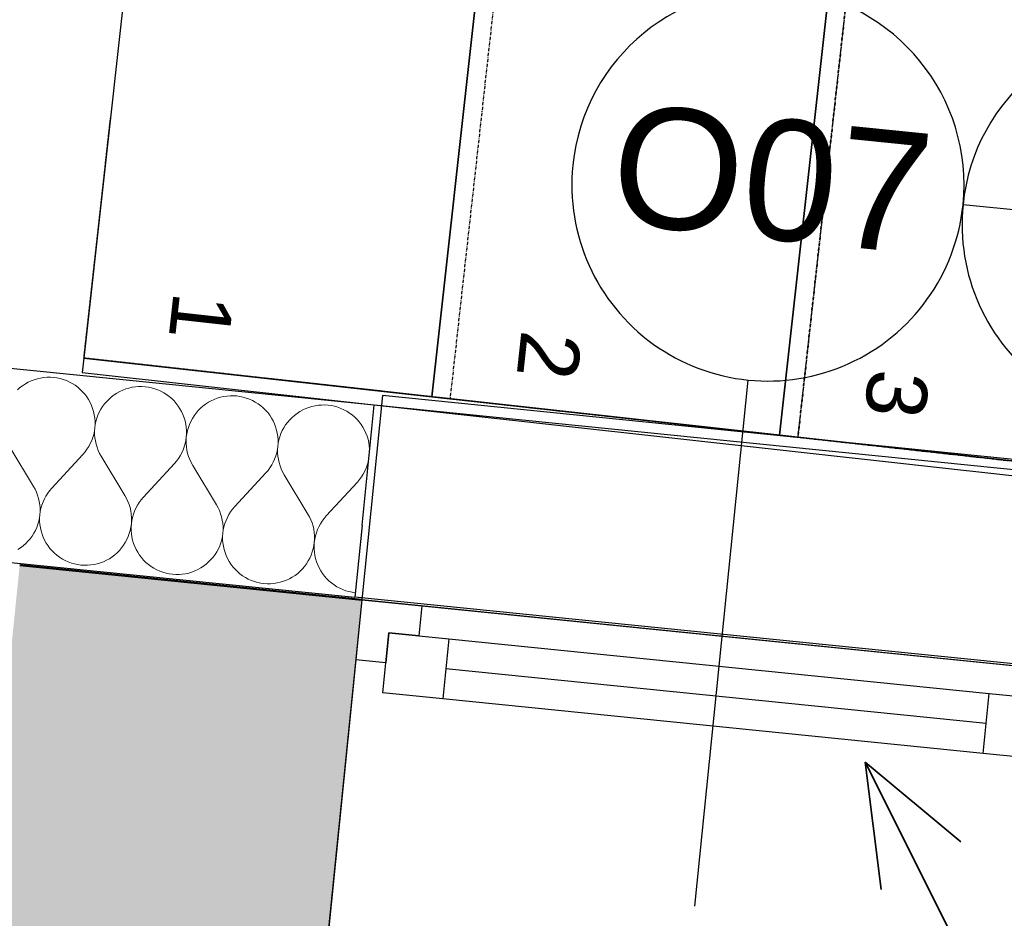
# Model space of a CAD drawing. Header units: millimetres. Extents: x -25972 to 4516, y -2839 to 20217.
# Tile 59 of 114: x -17108 to -16292, y 9391 to 10136. Entities that reach past the tile are written whole.
import ezdxf

# ---------------------------------------------------------------- set-up
doc = ezdxf.new("R2010")
doc.units = ezdxf.units.MM
doc.header["$MEASUREMENT"] = 0
for name, pattern in [('Wipeout_Contour', [1000, 0, -1000]), ('Čerchovaná M', [4.5, 2.5, -0.85, 0.3, -0.85]), ('čárkovaná 3', [1.5, 1, -0.5])]:
    doc.linetypes.add(name, pattern=pattern)
for name, color, linetype in [('7._POHLED ZÁPADNÍ_1_3D prvky fasada nove', 7, 'Continuous'), ('7._POHLED ZÁPADNÍ_1_Interiér - schodiště', 7, 'Continuous'), ('7._POHLED ZÁPADNÍ_1_Konstrukce - nosné', 7, 'Continuous'), ('7._POHLED ZÁPADNÍ_1_Nové_3D prvky fasada nove', 7, 'Continuous'), ('7._POHLED ZÁPADNÍ_1_Nové_Interiér - schodiště', 7, 'Continuous'), ('7._POHLED ZÁPADNÍ_1_Nové_Konstrukce - nosné', 7, 'Continuous'), ('7._POHLED ZÁPADNÍ_1_Nové_Otvory – Okna', 7, 'Continuous'), ('7._POHLED ZÁPADNÍ_1_Nové_Otvory – Značky oken', 7, 'Continuous'), ('7._POHLED ZÁPADNÍ_1_Nové_Výplně – Řezové', 7, 'Continuous'), ('7._POHLED ZÁPADNÍ_1_Otvory – Značky oken', 7, 'Continuous'), ('7._POHLED ZÁPADNÍ_1_TZB - elektroinstalace', 7, 'Continuous'), ('7._POHLED ZÁPADNÍ_1_Výplně – Řezové', 7, 'Continuous')]:
    doc.layers.add(name, color=color, linetype=linetype)
doc.styles.add('GENEROVANÝ_STYL_1', font='txt')

# ---------------------------------------------------------------- blocks, each defined once
blk = doc.blocks.new('*X37', base_point=(-26739.77, -6860.77))
at = {"layer": '7._POHLED ZÁPADNÍ_1_Nové_Výplně – Řezové', "color": 21, "linetype": 'Continuous', "lineweight": 20, "true_color": 0xffaaaa}
for p, q in [((-17090.37, 9839.08), (-17093.02, 9838.49)), ((-17087.67, 9839.49), (-17090.37, 9839.08)), ((-17084.96, 9839.7), (-17087.67, 9839.49)), ((-17082.24, 9839.72), (-17084.96, 9839.7)), ((-17079.53, 9839.54), (-17082.24, 9839.72)), ((-17076.83, 9839.17), (-17079.53, 9839.54)), ((-17074.17, 9838.61), (-17076.83, 9839.17)), ((-17107.46, 9831.13), (-17109.5, 9829.34)), ((-17105.29, 9832.78), (-17107.46, 9831.13)), ((-17103.01, 9834.27), (-17105.29, 9832.78)), ((-17100.63, 9835.59), (-17103.01, 9834.27)), ((-17098.17, 9836.73), (-17100.63, 9835.59)), ((-17095.62, 9837.7), (-17098.17, 9836.73)), ((-17093.02, 9838.49), (-17095.62, 9837.7)), ((-17071.55, 9837.86), (-17074.17, 9838.61)), ((-17069, 9836.93), (-17071.55, 9837.86)), ((-17066.52, 9835.81), (-17069, 9836.93)), ((-17064.12, 9834.52), (-17066.52, 9835.81)), ((-17061.82, 9833.07), (-17064.12, 9834.52)), ((-17059.64, 9831.45), (-17061.82, 9833.07)), ((-17057.57, 9829.68), (-17059.64, 9831.45)), ((-17017.21, 9830.84), (-17019.82, 9830.05)), ((-17014.56, 9831.43), (-17017.21, 9830.84)), ((-17011.87, 9831.84), (-17014.56, 9831.43)), ((-17009.16, 9832.05), (-17011.87, 9831.84)), ((-17006.44, 9832.07), (-17009.16, 9832.05)), ((-17003.72, 9831.89), (-17006.44, 9832.07)), ((-17001.03, 9831.52), (-17003.72, 9831.89)), ((-16998.36, 9830.96), (-17001.03, 9831.52)), ((-16995.75, 9830.21), (-16998.36, 9830.96)), ((-17055.63, 9827.77), (-17057.57, 9829.68)), ((-17053.84, 9825.73), (-17055.63, 9827.77)), ((-17052.19, 9823.56), (-17053.84, 9825.73)), ((-17050.71, 9821.28), (-17052.19, 9823.56)), ((-17031.65, 9823.49), (-17033.7, 9821.69)), ((-17029.49, 9825.13), (-17031.65, 9823.49)), ((-17027.21, 9826.62), (-17029.49, 9825.13)), ((-17024.83, 9827.94), (-17027.21, 9826.62)), ((-17022.36, 9829.09), (-17024.83, 9827.94)), ((-17019.82, 9830.05), (-17022.36, 9829.09)), ((-16993.19, 9829.28), (-16995.75, 9830.21)), ((-16990.71, 9828.16), (-16993.19, 9829.28)), ((-16988.32, 9826.87), (-16990.71, 9828.16)), ((-16986.02, 9825.42), (-16988.32, 9826.87)), ((-16983.83, 9823.8), (-16986.02, 9825.42)), ((-16981.76, 9822.03), (-16983.83, 9823.8)), ((-16941.41, 9823.19), (-16944.01, 9822.41)), ((-16938.75, 9823.79), (-16941.41, 9823.19)), ((-16936.06, 9824.19), (-16938.75, 9823.79)), ((-16933.35, 9824.4), (-16936.06, 9824.19)), ((-16930.63, 9824.42), (-16933.35, 9824.4)), ((-16927.92, 9824.24), (-16930.63, 9824.42)), ((-16925.22, 9823.87), (-16927.92, 9824.24)), ((-16922.56, 9823.31), (-16925.22, 9823.87)), ((-16919.94, 9822.56), (-16922.56, 9823.31)), ((-17049.39, 9818.9), (-17050.71, 9821.28)), ((-17048.25, 9816.43), (-17049.39, 9818.9)), ((-17047.28, 9813.89), (-17048.25, 9816.43)), ((-17038.99, 9815.5), (-17040.44, 9813.2)), ((-17037.37, 9817.69), (-17038.99, 9815.5)), ((-17035.61, 9819.75), (-17037.37, 9817.69)), ((-17033.7, 9821.69), (-17035.61, 9819.75)), ((-16979.83, 9820.12), (-16981.76, 9822.03)), ((-16978.03, 9818.08), (-16979.83, 9820.12)), ((-16976.39, 9815.91), (-16978.03, 9818.08)), ((-16974.9, 9813.63), (-16976.39, 9815.91)), ((-16955.85, 9815.84), (-16957.89, 9814.04)), ((-16953.68, 9817.48), (-16955.85, 9815.84)), ((-16951.4, 9818.97), (-16953.68, 9817.48)), ((-16949.02, 9820.29), (-16951.4, 9818.97)), ((-16946.56, 9821.44), (-16949.02, 9820.29)), ((-16944.01, 9822.41), (-16946.56, 9821.44)), ((-16917.39, 9821.63), (-16919.94, 9822.56)), ((-16914.91, 9820.52), (-16917.39, 9821.63)), ((-16912.51, 9819.23), (-16914.91, 9820.52)), ((-16910.21, 9817.77), (-16912.51, 9819.23)), ((-16908.02, 9816.15), (-16910.21, 9817.77)), ((-16905.96, 9814.39), (-16908.02, 9816.15)), ((-16868.21, 9814.76), (-16870.75, 9813.79)), ((-16865.6, 9815.54), (-16868.21, 9814.76)), ((-16862.95, 9816.14), (-16865.6, 9815.54)), ((-16860.26, 9816.54), (-16862.95, 9816.14)), ((-16857.55, 9816.75), (-16860.26, 9816.54)), ((-16854.83, 9816.77), (-16857.55, 9816.75)), ((-16852.11, 9816.6), (-16854.83, 9816.77)), ((-16849.42, 9816.23), (-16852.11, 9816.6)), ((-16846.75, 9815.67), (-16849.42, 9816.23)), ((-16844.14, 9814.92), (-16846.75, 9815.67)), ((-16841.58, 9813.98), (-16844.14, 9814.92)), ((-17046.5, 9811.28), (-17047.28, 9813.89)), ((-17045.9, 9808.63), (-17046.5, 9811.28)), ((-17045.5, 9805.94), (-17045.9, 9808.63)), ((-17042.84, 9808.32), (-17043.78, 9805.76)), ((-17041.73, 9810.8), (-17042.84, 9808.32)), ((-17040.44, 9813.2), (-17041.73, 9810.8)), ((-16973.59, 9811.25), (-16974.9, 9813.63)), ((-16972.44, 9808.78), (-16973.59, 9811.25)), ((-16971.47, 9806.24), (-16972.44, 9808.78)), ((-16963.18, 9807.85), (-16964.64, 9805.55)), ((-16961.57, 9810.04), (-16963.18, 9807.85)), ((-16959.8, 9812.11), (-16961.57, 9810.04)), ((-16957.89, 9814.04), (-16959.8, 9812.11)), ((-16904.02, 9812.47), (-16905.96, 9814.39)), ((-16902.23, 9810.43), (-16904.02, 9812.47)), ((-16900.58, 9808.26), (-16902.23, 9810.43)), ((-16899.1, 9805.98), (-16900.58, 9808.26)), ((-16882.08, 9806.4), (-16884, 9804.46)), ((-16880.04, 9808.19), (-16882.08, 9806.4)), ((-16877.87, 9809.84), (-16880.04, 9808.19)), ((-16875.6, 9811.32), (-16877.87, 9809.84)), ((-16873.22, 9812.64), (-16875.6, 9811.32)), ((-16870.75, 9813.79), (-16873.22, 9812.64)), ((-16839.1, 9812.87), (-16841.58, 9813.98)), ((-16836.7, 9811.58), (-16839.1, 9812.87)), ((-16834.41, 9810.12), (-16836.7, 9811.58)), ((-16832.22, 9808.51), (-16834.41, 9810.12)), ((-16830.15, 9806.74), (-16832.22, 9808.51)), ((-16828.22, 9804.83), (-16830.15, 9806.74)), ((-17045.29, 9803.22), (-17045.5, 9805.94)), ((-17045.45, 9797.79), (-17045.27, 9800.5)), ((-17045.08, 9800.48), (-17045.45, 9797.79)), ((-17045.27, 9800.5), (-17045.29, 9803.22)), ((-17044.52, 9803.15), (-17045.08, 9800.48)), ((-17043.78, 9805.76), (-17044.52, 9803.15)), ((-16970.69, 9803.63), (-16971.47, 9806.24)), ((-16970.1, 9800.98), (-16970.69, 9803.63)), ((-16969.69, 9798.29), (-16970.1, 9800.98)), ((-16969.48, 9795.58), (-16969.69, 9798.29)), ((-16967.97, 9798.11), (-16968.72, 9795.5)), ((-16967.04, 9800.67), (-16967.97, 9798.11)), ((-16965.93, 9803.15), (-16967.04, 9800.67)), ((-16964.64, 9805.55), (-16965.93, 9803.15)), ((-16897.78, 9803.6), (-16899.1, 9805.98)), ((-16896.63, 9801.13), (-16897.78, 9803.6)), ((-16895.67, 9798.59), (-16896.63, 9801.13)), ((-16894.89, 9795.99), (-16895.67, 9798.59)), ((-16887.38, 9800.2), (-16888.83, 9797.9)), ((-16885.76, 9802.39), (-16887.38, 9800.2)), ((-16884, 9804.46), (-16885.76, 9802.39)), ((-16826.42, 9802.78), (-16828.22, 9804.83)), ((-16824.78, 9800.61), (-16826.42, 9802.78)), ((-16823.29, 9798.33), (-16824.78, 9800.61)), ((-16821.97, 9795.95), (-16823.29, 9798.33)), ((-17047.14, 9789.82), (-17046.38, 9792.43)), ((-17046.38, 9792.43), (-17045.82, 9795.09)), ((-17045.82, 9795.09), (-17045.45, 9797.79)), ((-17045.45, 9797.79), (-17045.63, 9795.07)), ((-17045.63, 9795.07), (-17045.61, 9792.35)), ((-17045.61, 9792.35), (-17045.39, 9789.64)), ((-16970.02, 9787.45), (-16969.65, 9790.14)), ((-16969.65, 9790.14), (-16969.82, 9787.43)), ((-16969.65, 9790.14), (-16969.47, 9792.86)), ((-16969.28, 9792.84), (-16969.65, 9790.14)), ((-16969.47, 9792.86), (-16969.48, 9795.58)), ((-16968.72, 9795.5), (-16969.28, 9792.84)), ((-16894.29, 9793.33), (-16894.89, 9795.99)), ((-16893.89, 9790.64), (-16894.29, 9793.33)), ((-16893.68, 9787.93), (-16893.89, 9790.64)), ((-16892.16, 9790.47), (-16892.91, 9787.85)), ((-16891.23, 9793.02), (-16892.16, 9790.47)), ((-16890.12, 9795.5), (-16891.23, 9793.02)), ((-16888.83, 9797.9), (-16890.12, 9795.5)), ((-16820.83, 9793.49), (-16821.97, 9795.95)), ((-16819.86, 9790.94), (-16820.83, 9793.49)), ((-16819.08, 9788.34), (-16819.86, 9790.94)), ((-17096.29, 9749.34), (-17115.97, 9781.95)), ((-17051.94, 9780.09), (-17050.48, 9782.39)), ((-17050.48, 9782.39), (-17049.19, 9784.78)), ((-17049.19, 9784.78), (-17048.07, 9787.26)), ((-17048.07, 9787.26), (-17047.14, 9789.82)), ((-17045.39, 9789.64), (-17044.99, 9786.95)), ((-17044.99, 9786.95), (-17044.39, 9784.3)), ((-17044.39, 9784.3), (-17043.6, 9781.69)), ((-16972.27, 9779.61), (-16971.33, 9782.17)), ((-16971.33, 9782.17), (-16970.58, 9784.78)), ((-16970.58, 9784.78), (-16970.02, 9787.45)), ((-16969.82, 9787.43), (-16969.8, 9784.71)), ((-16969.8, 9784.71), (-16969.59, 9781.99)), ((-16969.59, 9781.99), (-16969.18, 9779.3)), ((-16894.21, 9779.8), (-16893.84, 9782.49)), ((-16893.84, 9782.49), (-16894.01, 9779.78)), ((-16893.84, 9782.49), (-16893.66, 9785.21)), ((-16893.47, 9785.19), (-16893.84, 9782.49)), ((-16893.66, 9785.21), (-16893.68, 9787.93)), ((-16892.91, 9787.85), (-16893.47, 9785.19)), ((-16818.49, 9785.68), (-16819.08, 9788.34)), ((-16818.08, 9782.99), (-16818.49, 9785.68)), ((-16817.87, 9780.28), (-16818.08, 9782.99)), ((-17081.12, 9747.81), (-17055.32, 9775.84)), ((-17055.32, 9775.84), (-17053.55, 9777.9)), ((-17053.55, 9777.9), (-17051.94, 9780.09)), ((-17043.6, 9781.69), (-17042.63, 9779.15)), ((-17042.63, 9779.15), (-17041.48, 9776.68)), ((-17041.48, 9776.68), (-17040.16, 9774.31)), ((-17020.48, 9741.69), (-17040.16, 9774.31)), ((-16976.13, 9772.44), (-16974.67, 9774.74)), ((-16974.67, 9774.74), (-16973.38, 9777.13)), ((-16973.38, 9777.13), (-16972.27, 9779.61)), ((-16969.18, 9779.3), (-16968.58, 9776.65)), ((-16968.58, 9776.65), (-16967.8, 9774.04)), ((-16967.8, 9774.04), (-16966.83, 9771.5)), ((-16896.46, 9771.97), (-16895.52, 9774.52)), ((-16895.52, 9774.52), (-16894.77, 9777.14)), ((-16894.77, 9777.14), (-16894.21, 9779.8)), ((-16894.01, 9779.78), (-16893.99, 9777.06)), ((-16893.99, 9777.06), (-16893.78, 9774.35)), ((-16893.78, 9774.35), (-16893.37, 9771.66)), ((-16817.86, 9777.56), (-16817.87, 9780.28)), ((-16817.86, 9777.48), (-16817.86, 9777.56)), ((-17005.32, 9740.16), (-16979.52, 9768.19)), ((-16979.52, 9768.19), (-16977.75, 9770.25)), ((-16977.75, 9770.25), (-16976.13, 9772.44)), ((-16966.83, 9771.5), (-16965.68, 9769.04)), ((-16965.68, 9769.04), (-16964.36, 9766.66)), ((-16944.67, 9734.04), (-16964.36, 9766.66)), ((-16900.32, 9764.79), (-16898.87, 9767.09)), ((-16898.87, 9767.09), (-16897.58, 9769.49)), ((-16897.58, 9769.49), (-16896.46, 9771.97)), ((-16893.37, 9771.66), (-16892.78, 9769)), ((-16892.78, 9769), (-16891.99, 9766.4)), ((-16891.99, 9766.4), (-16891.02, 9763.85)), ((-16820.66, 9764.32), (-16819.72, 9766.87)), ((-16819.72, 9766.87), (-16818.97, 9769.49)), ((-16818.97, 9769.49), (-16818.41, 9772.15)), ((-16818.41, 9772.15), (-16818.38, 9772.33)), ((-16929.51, 9732.51), (-16903.71, 9760.54)), ((-16903.71, 9760.54), (-16901.94, 9762.61)), ((-16901.94, 9762.61), (-16900.32, 9764.79)), ((-16891.02, 9763.85), (-16889.87, 9761.39)), ((-16889.87, 9761.39), (-16888.55, 9759.01)), ((-16868.87, 9726.39), (-16888.55, 9759.01)), ((-16824.52, 9757.15), (-16823.06, 9759.44)), ((-16823.06, 9759.44), (-16821.77, 9761.84)), ((-16821.77, 9761.84), (-16820.66, 9764.32)), ((-17094.96, 9746.96), (-17096.29, 9749.34)), ((-16853.71, 9724.86), (-16827.91, 9752.89)), ((-16827.91, 9752.89), (-16826.14, 9754.96)), ((-16826.14, 9754.96), (-16824.52, 9757.15)), ((-17093.82, 9744.49), (-17094.96, 9746.96)), ((-17092.85, 9741.95), (-17093.82, 9744.49)), ((-17092.06, 9739.35), (-17092.85, 9741.95)), ((-17085.97, 9741.26), (-17087.26, 9738.86)), ((-17084.51, 9743.56), (-17085.97, 9741.26)), ((-17082.89, 9745.74), (-17084.51, 9743.56)), ((-17081.12, 9747.81), (-17082.89, 9745.74)), ((-17019.16, 9739.31), (-17020.48, 9741.69)), ((-17091.46, 9736.69), (-17092.06, 9739.35)), ((-17091.06, 9734), (-17091.46, 9736.69)), ((-17090.84, 9731.29), (-17091.06, 9734)), ((-17089.31, 9733.83), (-17090.06, 9731.21)), ((-17088.38, 9736.38), (-17089.31, 9733.83)), ((-17087.26, 9738.86), (-17088.38, 9736.38)), ((-17018.01, 9736.85), (-17019.16, 9739.31)), ((-17017.04, 9734.3), (-17018.01, 9736.85)), ((-17016.25, 9731.7), (-17017.04, 9734.3)), ((-17010.16, 9733.61), (-17011.45, 9731.21)), ((-17008.71, 9735.91), (-17010.16, 9733.61)), ((-17007.09, 9738.09), (-17008.71, 9735.91)), ((-17005.32, 9740.16), (-17007.09, 9738.09)), ((-16943.35, 9731.66), (-16944.67, 9734.04)), ((-17091.36, 9723.16), (-17091, 9725.86)), ((-17091, 9725.86), (-17091.17, 9723.14)), ((-17091, 9725.86), (-17090.82, 9728.57)), ((-17090.63, 9728.55), (-17091, 9725.86)), ((-17090.82, 9728.57), (-17090.84, 9731.29)), ((-17090.06, 9731.21), (-17090.63, 9728.55)), ((-17015.66, 9729.05), (-17016.25, 9731.7)), ((-17015.25, 9726.36), (-17015.66, 9729.05)), ((-17015.04, 9723.64), (-17015.25, 9726.36)), ((-17013.51, 9726.18), (-17014.26, 9723.56)), ((-17012.57, 9728.73), (-17013.51, 9726.18)), ((-17011.45, 9731.21), (-17012.57, 9728.73)), ((-16942.2, 9729.2), (-16943.35, 9731.66)), ((-16941.23, 9726.66), (-16942.2, 9729.2)), ((-16940.45, 9724.05), (-16941.23, 9726.66)), ((-16934.36, 9725.96), (-16935.65, 9723.57)), ((-16932.9, 9728.26), (-16934.36, 9725.96)), ((-16931.28, 9730.45), (-16932.9, 9728.26)), ((-16929.51, 9732.51), (-16931.28, 9730.45)), ((-16867.55, 9724.02), (-16868.87, 9726.39)), ((-16853.71, 9724.86), (-16855.48, 9722.8)), ((-17093.6, 9715.33), (-17092.67, 9717.88)), ((-17092.67, 9717.88), (-17091.92, 9720.5)), ((-17091.92, 9720.5), (-17091.36, 9723.16)), ((-17091.17, 9723.14), (-17091.16, 9720.42)), ((-17091.16, 9720.42), (-17090.95, 9717.71)), ((-17090.95, 9717.71), (-17090.55, 9715.02)), ((-17015.56, 9715.51), (-17015.19, 9718.21)), ((-17015.19, 9718.21), (-17015.37, 9715.49)), ((-17015.19, 9718.21), (-17015.02, 9720.92)), ((-17014.82, 9720.9), (-17015.19, 9718.21)), ((-17015.02, 9720.92), (-17015.04, 9723.64)), ((-17014.26, 9723.56), (-17014.82, 9720.9)), ((-16939.85, 9721.4), (-16940.45, 9724.05)), ((-16939.44, 9718.71), (-16939.85, 9721.4)), ((-16939.23, 9716), (-16939.44, 9718.71)), ((-16937.7, 9718.53), (-16938.45, 9715.92)), ((-16936.76, 9721.09), (-16937.7, 9718.53)), ((-16935.65, 9723.57), (-16936.76, 9721.09)), ((-16866.4, 9721.55), (-16867.55, 9724.02)), ((-16865.43, 9719.01), (-16866.4, 9721.55)), ((-16864.64, 9716.4), (-16865.43, 9719.01)), ((-16858.55, 9718.31), (-16859.84, 9715.92)), ((-16857.1, 9720.61), (-16858.55, 9718.31)), ((-16855.48, 9722.8), (-16857.1, 9720.61)), ((-17097.46, 9708.15), (-17096, 9710.45)), ((-17096, 9710.45), (-17094.72, 9712.84)), ((-17094.72, 9712.84), (-17093.6, 9715.33)), ((-17090.55, 9715.02), (-17089.95, 9712.36)), ((-17089.95, 9712.36), (-17089.17, 9709.76)), ((-17089.17, 9709.76), (-17088.2, 9707.21)), ((-17017.8, 9707.68), (-17016.87, 9710.23)), ((-17016.87, 9710.23), (-17016.12, 9712.85)), ((-17016.12, 9712.85), (-17015.56, 9715.51)), ((-17015.37, 9715.49), (-17015.35, 9712.77)), ((-17015.35, 9712.77), (-17015.14, 9710.06)), ((-17015.14, 9710.06), (-17014.74, 9707.37)), ((-16939.75, 9707.86), (-16939.39, 9710.56)), ((-16939.39, 9710.56), (-16939.56, 9707.85)), ((-16939.39, 9710.56), (-16939.21, 9713.27)), ((-16939.01, 9713.25), (-16939.39, 9710.56)), ((-16939.21, 9713.27), (-16939.23, 9716)), ((-16938.45, 9715.92), (-16939.01, 9713.25)), ((-16864.05, 9713.75), (-16864.64, 9716.4)), ((-16863.64, 9711.06), (-16864.05, 9713.75)), ((-16863.43, 9708.35), (-16863.64, 9711.06)), ((-16861.89, 9710.88), (-16862.65, 9708.27)), ((-16860.96, 9713.44), (-16861.89, 9710.88)), ((-16859.84, 9715.92), (-16860.96, 9713.44)), ((-17104.8, 9700.16), (-17102.75, 9701.95)), ((-17102.75, 9701.95), (-17100.84, 9703.89)), ((-17100.84, 9703.89), (-17099.07, 9705.96)), ((-17099.07, 9705.96), (-17097.46, 9708.15)), ((-17088.2, 9707.21), (-17087.06, 9704.75)), ((-17087.06, 9704.75), (-17085.74, 9702.37)), ((-17085.74, 9702.37), (-17084.25, 9700.09)), ((-17023.27, 9698.31), (-17021.65, 9700.5)), ((-17021.65, 9700.5), (-17020.2, 9702.8)), ((-17020.2, 9702.8), (-17018.91, 9705.2)), ((-17018.91, 9705.2), (-17017.8, 9707.68)), ((-17014.74, 9707.37), (-17014.15, 9704.71)), ((-17014.15, 9704.71), (-17013.36, 9702.11)), ((-17013.36, 9702.11), (-17012.4, 9699.57)), ((-16941.99, 9700.03), (-16941.06, 9702.59)), ((-16941.06, 9702.59), (-16940.31, 9705.2)), ((-16940.31, 9705.2), (-16939.75, 9707.86)), ((-16939.56, 9707.85), (-16939.55, 9705.12)), ((-16939.55, 9705.12), (-16939.34, 9702.41)), ((-16939.34, 9702.41), (-16938.93, 9699.72)), ((-16864.51, 9697.55), (-16863.95, 9700.22)), ((-16863.95, 9700.22), (-16863.58, 9702.91)), ((-16863.58, 9702.91), (-16863.76, 9700.2)), ((-16863.76, 9700.2), (-16863.74, 9697.48)), ((-16863.58, 9702.91), (-16863.41, 9705.63)), ((-16863.21, 9705.61), (-16863.58, 9702.91)), ((-16863.41, 9705.63), (-16863.43, 9708.35)), ((-16862.65, 9708.27), (-16863.21, 9705.61)), ((-17109.24, 9697.03), (-17106.96, 9698.51)), ((-17106.96, 9698.51), (-17104.8, 9700.16)), ((-17084.25, 9700.09), (-17082.61, 9697.92)), ((-17082.61, 9697.92), (-17080.82, 9695.87)), ((-17080.82, 9695.87), (-17078.88, 9693.96)), ((-17078.88, 9693.96), (-17076.81, 9692.19)), ((-17076.81, 9692.19), (-17074.62, 9690.58)), ((-17031.16, 9690.86), (-17028.99, 9692.51)), ((-17028.99, 9692.51), (-17026.95, 9694.31)), ((-17026.95, 9694.31), (-17025.04, 9696.24)), ((-17025.04, 9696.24), (-17023.27, 9698.31)), ((-17012.4, 9699.57), (-17011.25, 9697.1)), ((-17011.25, 9697.1), (-17009.93, 9694.72)), ((-17009.93, 9694.72), (-17008.45, 9692.44)), ((-17008.45, 9692.44), (-17006.8, 9690.27)), ((-16947.46, 9690.66), (-16945.85, 9692.85)), ((-16945.85, 9692.85), (-16944.39, 9695.15)), ((-16944.39, 9695.15), (-16943.11, 9697.55)), ((-16943.11, 9697.55), (-16941.99, 9700.03)), ((-16938.93, 9699.72), (-16938.34, 9697.07)), ((-16938.34, 9697.07), (-16937.56, 9694.46)), ((-16937.56, 9694.46), (-16936.59, 9691.92)), ((-16867.3, 9689.9), (-16866.19, 9692.38)), ((-16866.19, 9692.38), (-16865.25, 9694.94)), ((-16865.25, 9694.94), (-16864.51, 9697.55)), ((-16863.74, 9697.48), (-16863.53, 9694.76)), ((-16863.53, 9694.76), (-16863.13, 9692.07)), ((-16863.13, 9692.07), (-16862.53, 9689.42)), ((-17074.62, 9690.58), (-17072.33, 9689.12)), ((-17072.33, 9689.12), (-17069.93, 9687.83)), ((-17069.93, 9687.83), (-17067.45, 9686.72)), ((-17067.45, 9686.72), (-17064.89, 9685.78)), ((-17064.89, 9685.78), (-17062.28, 9685.04)), ((-17062.28, 9685.04), (-17059.62, 9684.47)), ((-17059.62, 9684.47), (-17056.92, 9684.1)), ((-17056.92, 9684.1), (-17054.21, 9683.93)), ((-17054.21, 9683.93), (-17051.49, 9683.95)), ((-17051.49, 9683.95), (-17048.77, 9684.16)), ((-17048.77, 9684.16), (-17046.08, 9684.56)), ((-17046.08, 9684.56), (-17043.43, 9685.16)), ((-17043.43, 9685.16), (-17040.82, 9685.94)), ((-17040.82, 9685.94), (-17038.28, 9686.91)), ((-17038.28, 9686.91), (-17035.81, 9688.06)), ((-17035.81, 9688.06), (-17033.43, 9689.38)), ((-17033.43, 9689.38), (-17031.16, 9690.86)), ((-17006.8, 9690.27), (-17005.01, 9688.23)), ((-17005.01, 9688.23), (-17003.07, 9686.32)), ((-17003.07, 9686.32), (-17001.01, 9684.55)), ((-17001.01, 9684.55), (-16998.82, 9682.93)), ((-16955.35, 9683.22), (-16953.18, 9684.86)), ((-16953.18, 9684.86), (-16951.14, 9686.66)), ((-16951.14, 9686.66), (-16949.23, 9688.59)), ((-16949.23, 9688.59), (-16947.46, 9690.66)), ((-16936.59, 9691.92), (-16935.45, 9689.45)), ((-16935.45, 9689.45), (-16934.13, 9687.07)), ((-16934.13, 9687.07), (-16932.64, 9684.79)), ((-16932.64, 9684.79), (-16931, 9682.62)), ((-16871.66, 9683.01), (-16870.04, 9685.2)), ((-16870.04, 9685.2), (-16868.59, 9687.5)), ((-16868.59, 9687.5), (-16867.3, 9689.9)), ((-16862.53, 9689.42), (-16861.75, 9686.81)), ((-16861.75, 9686.81), (-16860.79, 9684.27)), ((-16860.79, 9684.27), (-16859.64, 9681.8)), ((-16998.82, 9682.93), (-16996.52, 9681.47)), ((-16996.52, 9681.47), (-16994.12, 9680.19)), ((-16994.12, 9680.19), (-16991.64, 9679.07)), ((-16991.64, 9679.07), (-16989.09, 9678.14)), ((-16989.09, 9678.14), (-16986.47, 9677.39)), ((-16986.47, 9677.39), (-16983.81, 9676.83)), ((-16983.81, 9676.83), (-16981.11, 9676.46)), ((-16981.11, 9676.46), (-16978.4, 9676.28)), ((-16978.4, 9676.28), (-16975.68, 9676.3)), ((-16975.68, 9676.3), (-16972.97, 9676.51)), ((-16972.97, 9676.51), (-16970.28, 9676.92)), ((-16970.28, 9676.92), (-16967.62, 9677.51)), ((-16967.62, 9677.51), (-16965.02, 9678.3)), ((-16965.02, 9678.3), (-16962.48, 9679.26)), ((-16962.48, 9679.26), (-16960.01, 9680.41)), ((-16960.01, 9680.41), (-16957.63, 9681.73)), ((-16957.63, 9681.73), (-16955.35, 9683.22)), ((-16931, 9682.62), (-16929.2, 9680.58)), ((-16929.2, 9680.58), (-16927.27, 9678.67)), ((-16927.27, 9678.67), (-16925.2, 9676.9)), ((-16925.2, 9676.9), (-16923.01, 9675.28)), ((-16879.55, 9675.57), (-16877.38, 9677.21)), ((-16877.38, 9677.21), (-16875.33, 9679.01)), ((-16875.33, 9679.01), (-16873.42, 9680.95)), ((-16873.42, 9680.95), (-16871.66, 9683.01)), ((-16859.64, 9681.8), (-16858.32, 9679.42)), ((-16858.32, 9679.42), (-16856.84, 9677.14)), ((-16856.84, 9677.14), (-16855.19, 9674.98)), ((-16923.01, 9675.28), (-16920.71, 9673.83)), ((-16920.71, 9673.83), (-16918.32, 9672.54)), ((-16918.32, 9672.54), (-16915.84, 9671.42)), ((-16915.84, 9671.42), (-16913.28, 9670.49)), ((-16913.28, 9670.49), (-16910.67, 9669.74)), ((-16910.67, 9669.74), (-16908, 9669.18)), ((-16908, 9669.18), (-16905.31, 9668.81)), ((-16905.31, 9668.81), (-16902.59, 9668.63)), ((-16902.59, 9668.63), (-16899.87, 9668.65)), ((-16899.87, 9668.65), (-16897.16, 9668.86)), ((-16897.16, 9668.86), (-16894.47, 9669.27)), ((-16894.47, 9669.27), (-16891.82, 9669.86)), ((-16891.82, 9669.86), (-16889.21, 9670.65)), ((-16889.21, 9670.65), (-16886.67, 9671.62)), ((-16886.67, 9671.62), (-16884.2, 9672.76)), ((-16884.2, 9672.76), (-16881.82, 9674.08)), ((-16881.82, 9674.08), (-16879.55, 9675.57)), ((-16855.19, 9674.98), (-16853.4, 9672.93)), ((-16853.4, 9672.93), (-16851.46, 9671.02)), ((-16851.46, 9671.02), (-16849.4, 9669.25)), ((-16849.4, 9669.25), (-16847.21, 9667.63)), ((-16847.21, 9667.63), (-16844.91, 9666.18)), ((-16844.91, 9666.18), (-16842.51, 9664.89)), ((-16842.51, 9664.89), (-16840.03, 9663.78)), ((-16840.03, 9663.78), (-16837.48, 9662.84)), ((-16837.48, 9662.84), (-16834.86, 9662.09)), ((-16834.86, 9662.09), (-16832.2, 9661.53)), ((-16832.2, 9661.53), (-16829.6, 9661.17))]:
    blk.add_line(p, q, dxfattribs=at)

msp = doc.modelspace()

# ---------------------------------------------------------------- linework, layer by layer
at = {"layer": '7._POHLED ZÁPADNÍ_1_Nové_Interiér - schodiště', "color": 1, "linetype": 'Continuous', "lineweight": 25}
for p, q in [((-16955.31, 10750.13), (-17054.49, 9855.61)), ((-16766.25, 9823.65), (-16667.08, 10718.17)), ((-16667.08, 10718.17), (-16766.25, 9823.65)), ((-16478.02, 9791.69), (-16378.84, 10686.21)), ((-16378.84, 10686.21), (-16478.02, 9791.69)), ((-17054.49, 9855.61), (-17055.81, 9843.68)), ((-14460.38, 9567.99), (-17054.49, 9855.61)), ((-17054.49, 9855.61), (-16766.25, 9823.65)), ((-17055.81, 9843.68), (-14461.71, 9556.06)), ((-16766.25, 9823.65), (-16478.02, 9791.69)), ((-16478.02, 9791.69), (-16189.79, 9759.74))]:
    msp.add_line(p, q, dxfattribs=at)
at = {"layer": '7._POHLED ZÁPADNÍ_1_Nové_Interiér - schodiště', "color": 1, "linetype": 'Čerchovaná M', "lineweight": 25, "flags": 128}
for points in [[(-16651.97, 10716.49), (-16751.15, 9821.98), (-16462.91, 9790.02), (-16363.73, 10684.54)], [(-16363.73, 10684.54), (-16462.91, 9790.02), (-16174.68, 9758.06), (-16075.5, 10652.58)]]:
    msp.add_lwpolyline(points, close=True, dxfattribs=at)
at = {"layer": '7._POHLED ZÁPADNÍ_1_Nové_Otvory – Okna', "color": 1, "linetype": 'Continuous', "lineweight": 25}
for p, q in [((-16210.04, 9764.07), (-16806.99, 9824.54)), ((-16774.38, 9650.37), (-16776.9, 9625.5)), ((-16774.38, 9650.37), (-16276.92, 9599.98)), ((-16806.81, 9578.27), (-16801.77, 9628.02)), ((-16801.77, 9628.02), (-16804.29, 9603.14)), ((-16776.9, 9625.5), (-16801.77, 9628.02)), ((-16801.77, 9628.02), (-16752.02, 9622.98)), ((-16752.02, 9622.98), (-16757.06, 9573.23)), ((-16752.02, 9622.98), (-16304.32, 9577.62)), ((-16829.16, 9605.66), (-16861.92, 9282.32)), ((-16804.29, 9603.14), (-16829.16, 9605.66)), ((-16306.84, 9552.75), (-16754.54, 9598.1)), ((-16757.06, 9573.23), (-16806.81, 9578.27)), ((-16309.36, 9527.88), (-16757.06, 9573.23)), ((-16309.36, 9527.88), (-16757.06, 9573.23)), ((-16309.36, 9527.88), (-16304.32, 9577.62)), ((-16304.32, 9577.62), (-16254.57, 9572.58)), ((-16259.61, 9522.84), (-16309.36, 9527.88))]:
    msp.add_line(p, q, dxfattribs=at)
at = {"layer": '7._POHLED ZÁPADNÍ_1_Nové_Otvory – Značky oken', "color": 1, "linetype": 'Continuous', "lineweight": 25}
for p, q in [((-16002.75, 9949.99), (-16326.1, 9982.74)), ((-16548.33, 9401.32), (-16504.15, 9837.45))]:
    msp.add_line(p, q, dxfattribs=at)
at = {"layer": '7._POHLED ZÁPADNÍ_1_Nové_Otvory – Značky oken', "color": 1, "linetype": 'Continuous', "lineweight": 25, "flags": 128}
for points in [[(-16649.44, 10015.5, 1), (-16326.1, 9982.74, 1)], [(-16326.1, 9982.74, 1), (-16002.75, 9949.99, 1)]]:
    msp.add_lwpolyline(points, format="xyb", close=True, dxfattribs=at)
at = {"layer": '7._POHLED ZÁPADNÍ_1_TZB - elektroinstalace', "color": 92, "linetype": 'Continuous', "lineweight": 35, "true_color": 0x00d700, "flags": 128}
for points in [[(-16407.09, 9520.82), (-16195.97, 9098.6)], [(-16407.09, 9520.82), (-16327.92, 9454.85)], [(-16407.09, 9520.82), (-16393.89, 9415.27)]]:
    msp.add_lwpolyline(points, dxfattribs=at)

# ---------------------------------------------------------------- texts
at = {"layer": '7._POHLED ZÁPADNÍ_1_Interiér - schodiště', "color": 1, "linetype": 'Continuous', "lineweight": 25, "char_height": 50, "attachment_point": 4, "rotation": 263.67323, "style": 'GENEROVANÝ_STYL_1'}
for s, insert in [('\\A1;{\\pql;\\fArial|b0|i0|c238|p38;1}', (-16955.15, 9908.96)), ('\\A1;{\\pql;\\fArial|b0|i0|c238|p38;2}', (-16666.91, 9877)), ('\\A1;{\\pql;\\fArial|b0|i0|c238|p38;3}', (-16379.11, 9845.09))]:
    msp.add_mtext(s, dxfattribs=dict(at, insert=insert))
at = {"layer": '7._POHLED ZÁPADNÍ_1_Otvory – Značky oken', "color": 1, "linetype": 'Continuous', "lineweight": 25, "insert": (-16615.99, 10017.03), "char_height": 100, "attachment_point": 4, "rotation": 354.21558, "style": 'GENEROVANÝ_STYL_1'}
msp.add_mtext('\\A1;{\\pql;\\pt0;\\fArial|b0|i0|c238|p38;O07}', dxfattribs=at)

# ---------------------------------------------------------------- next in the draw order: wipeouts: each hides what was drawn before it
at = {"color": 254, "linetype": 'Wipeout_Contour', "lineweight": 0, "ltscale": 120455.95835}
msp.add_wipeout([(-18216.58, 9857.58), (-18222.6, 9797.88), (-16829.98, 9657.38), (-16823.96, 9717.08), (-16813.92, 9816.57), (-18206.54, 9957.07)], dxfattribs=at).dxf.layer = '7._POHLED ZÁPADNÍ_1_Nové_Výplně – Řezové'

# ---------------------------------------------------------------- next in the draw order: hatches: boundary and pattern name
at = {"layer": '7._POHLED ZÁPADNÍ_1_Výplně – Řezové', "linetype": 'Continuous', "lineweight": 13}
msp.add_hatch(color=254, dxfattribs=at).paths.add_polyline_path([(-17145.5, 9311.05), (-16861.92, 9282.32), (-16824.12, 9655.41), (-17107.71, 9684.14)])

# ---------------------------------------------------------------- next in the draw order: linework, layer by layer
at = {"layer": '7._POHLED ZÁPADNÍ_1_Konstrukce - nosné', "color": 7, "linetype": 'Continuous', "lineweight": 50, "flags": 128}
msp.add_lwpolyline([(-16824.12, 9655.41), (-17107.71, 9684.14)], dxfattribs=at)
at = {"layer": '7._POHLED ZÁPADNÍ_1_Nové_3D prvky fasada nove', "color": 1, "linetype": 'Continuous', "lineweight": 25, "flags": 128}
msp.add_lwpolyline([(-16824.12, 9655.41), (-16861.92, 9282.32)], dxfattribs=at)
at = {"layer": '7._POHLED ZÁPADNÍ_1_Nové_Konstrukce - nosné', "color": 1, "linetype": 'čárkovaná 3', "lineweight": 25}
for p, q in [((-17054.49, 9855.61), (-17032.45, 10054.39)), ((-16806.01, 9828.06), (-17054.49, 9855.61))]:
    msp.add_line(p, q, dxfattribs=at)
at = {"layer": '7._POHLED ZÁPADNÍ_1_Nové_Konstrukce - nosné', "color": 1, "linetype": 'Continuous', "lineweight": 25}
for q in [(-16813.92, 9816.57), (-16829.98, 9657.38)]:
    msp.add_line((-16823.95, 9717.08), q, dxfattribs=at)
at = {"layer": '7._POHLED ZÁPADNÍ_1_Nové_Konstrukce - nosné', "color": 1, "linetype": 'Continuous', "lineweight": 25, "flags": 128}
for points in [[(-16813.92, 9816.57), (-18206.54, 9957.07)], [(-18222.6, 9797.88), (-16829.98, 9657.38)]]:
    msp.add_lwpolyline(points, dxfattribs=at)
at = {"layer": '7._POHLED ZÁPADNÍ_1_Nové_Otvory – Okna', "color": 1, "linetype": 'Continuous', "lineweight": 25}
for p, q in [((-16806.99, 9824.54), (-16824.12, 9655.41)), ((-16823.95, 9717.08), (-16813.92, 9816.57)), ((-16216.95, 9756.34), (-16813.92, 9816.57)), ((-16823.95, 9717.08), (-16829.98, 9657.38)), ((-16233.01, 9597.15), (-16829.98, 9657.38)), ((-16824.12, 9655.41), (-16829.16, 9605.66)), ((-16824.12, 9655.41), (-16829.16, 9605.66)), ((-16227.18, 9594.94), (-16824.12, 9655.41)), ((-16824.12, 9655.41), (-16774.38, 9650.37))]:
    msp.add_line(p, q, dxfattribs=at)

# ---------------------------------------------------------------- next in the draw order: block references
at = {"layer": '7._POHLED ZÁPADNÍ_1_3D prvky fasada nove', "color": 9, "linetype": 'Continuous', "lineweight": 13}
msp.add_blockref('*X37', (-26739.77, -6860.77), dxfattribs=at)

doc.saveas('drawing.dxf')
